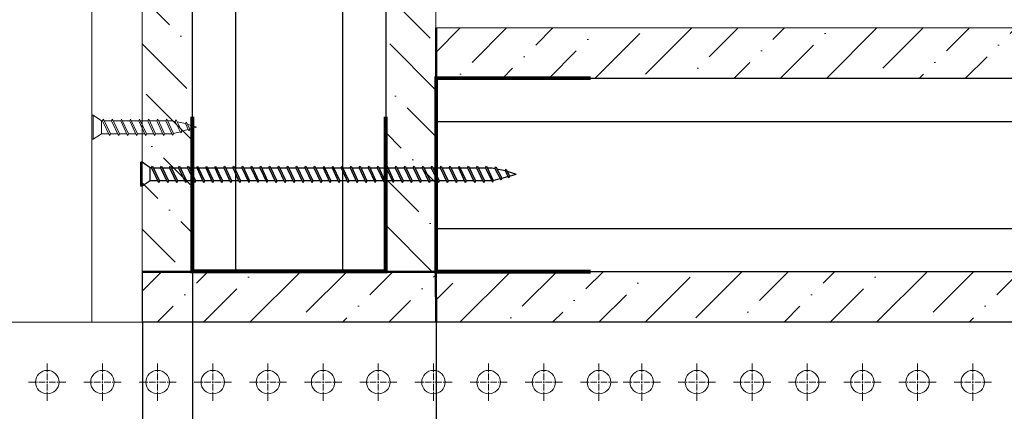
# Model space of a CAD drawing. Header units: millimetres. Extents: x 2030 to 80923, y 1212 to 50318.
# Tile 18 of 25: x 63306 to 68148, y 39248 to 41172. Entities that reach past the tile are written whole.
import ezdxf

# ---------------------------------------------------------------- set-up
doc = ezdxf.new("R2010")
doc.units = ezdxf.units.MM
doc.linetypes.add('CENTER', pattern=[50.8, 31.75, -6.35, 6.35, -6.35])
doc.layers.add('01_Техстронг Плита', color=32, linetype='Continuous', lineweight=9)
doc.layers.add('Расходные материалы', color=252, linetype='Continuous', lineweight=9)
doc.layers.add('Анкеры и саморезы', color=7, linetype='Continuous', lineweight=9, true_color=0x000000)
doc.layers.add('Размеры и выноски', color=7, linetype='Continuous', lineweight=9, true_color=0x000000)
doc.layers.add('профиль', color=7, linetype='Continuous', true_color=0x000000)
doc.styles.add('ISOCPEUR', font='isocpeur.ttf')
doc.dimstyles.new('ISO-25', dxfattribs={"dimtxt": 2.5, "dimasz": 2.5, "dimexe": 1.25, "dimexo": 0.625, "dimtad": 1, "dimtxsty": 'Standard', "dimcen": 2.5, "dimadec": 0, "dimazin": 0, "dimtfac": 1, "dimtmove": 0, "dimatfit": 3, "dimfxl": 1, "dimarcsym": 0})

# ---------------------------------------------------------------- blocks, each defined once
blk = doc.blocks.new('_Oblique')
at = {"color": 0, "linetype": 'ByBlock', "lineweight": -2}
blk.add_line((-0.5, -0.5), (0.5, 0.5), dxfattribs=at)
blk = doc.blocks.new('*D206')
at = {"layer": 'Defpoints', "color": 0, "transparency": 16777216}
for p in [(70603, 39687.2), (63909.4, 37981.7), (70603, 35428.1)]:
    blk.add_point(p, dxfattribs=at)
at = {"layer": 'Размеры и выноски', "color": 0, "lineweight": -2, "transparency": 16777216}
for p, q in [((70603, 39686.6), (70603, 35426.8)), ((63909.4, 37981.1), (63909.4, 35426.8)), ((63909.4, 35428.1), (70603, 35428.1))]:
    blk.add_line(p, q, dxfattribs=at)
at = {"layer": 'Размеры и выноски', "color": 0, "lineweight": -2, "transparency": 16777216, "xscale": 2.5, "yscale": 2.5, "zscale": 2.5, "rotation": 180}
blk.add_blockref('_Oblique', (63909.4, 35428.1), dxfattribs=at)
at = {"layer": 'Размеры и выноски', "color": 0, "lineweight": -2, "transparency": 16777216, "xscale": 2.5, "yscale": 2.5, "zscale": 2.5}
blk.add_blockref('_Oblique', (70603, 35428.1), dxfattribs=at)
at = {"layer": 'Размеры и выноски', "color": 0, "transparency": 16777216, "insert": (67256.2, 35641.6), "char_height": 250, "attachment_point": 5, "style": 'ISOCPEUR'}
blk.add_mtext('{\\H1.70293x;L}', dxfattribs=at)
blk = doc.blocks.new('*D207')
at = {"layer": 'Defpoints', "color": 0, "transparency": 16777216}
for p in [(65353.8, 40101.8), (63909.4, 37981.7), (65353.8, 37063.6)]:
    blk.add_point(p, dxfattribs=at)
at = {"layer": 'Размеры и выноски', "color": 0, "lineweight": -2, "transparency": 16777216}
for p, q in [((65353.8, 40101.2), (65353.8, 37062.4)), ((63909.4, 37981.1), (63909.4, 37062.4)), ((63909.4, 37063.6), (65353.8, 37063.6))]:
    blk.add_line(p, q, dxfattribs=at)
at = {"layer": 'Размеры и выноски', "color": 0, "lineweight": -2, "transparency": 16777216, "xscale": 2.5, "yscale": 2.5, "zscale": 2.5, "rotation": 180}
blk.add_blockref('_Oblique', (63909.4, 37063.6), dxfattribs=at)
at = {"layer": 'Размеры и выноски', "color": 0, "lineweight": -2, "transparency": 16777216, "xscale": 2.5, "yscale": 2.5, "zscale": 2.5}
blk.add_blockref('_Oblique', (65353.8, 37063.6), dxfattribs=at)
at = {"layer": 'Размеры и выноски', "color": 0, "transparency": 16777216, "insert": (64631.6, 37277.1), "char_height": 250, "attachment_point": 5, "style": 'ISOCPEUR'}
blk.add_mtext('{\\H1.70293x;75}', dxfattribs=at)
blk = doc.blocks.new('*D208')
at = {"layer": 'Defpoints', "color": 0, "transparency": 16777216}
for p in [(64156.2, 39934.2), (63909.4, 39686.6), (64156.2, 37912.3)]:
    blk.add_point(p, dxfattribs=at)
at = {"layer": 'Размеры и выноски', "color": 0, "lineweight": -2, "transparency": 16777216}
for p, q in [((64156.2, 39933.5), (64156.2, 37911.1)), ((63909.4, 39686), (63909.4, 37911.1)), ((63909.4, 37912.3), (62391.4, 37912.3)), ((64156.2, 37912.3), (63909.4, 37912.3)), ((64156.2, 37912.3), (64158.7, 37912.3))]:
    blk.add_line(p, q, dxfattribs=at)
at = {"layer": 'Размеры и выноски', "color": 0, "lineweight": -2, "transparency": 16777216, "xscale": 2.5, "yscale": 2.5, "zscale": 2.5}
blk.add_blockref('_Oblique', (63909.4, 37912.3), dxfattribs=at)
at = {"layer": 'Размеры и выноски', "color": 0, "lineweight": -2, "transparency": 16777216, "xscale": 2.5, "yscale": 2.5, "zscale": 2.5, "rotation": 180}
blk.add_blockref('_Oblique', (64156.2, 37912.3), dxfattribs=at)
at = {"layer": 'Размеры и выноски', "color": 0, "transparency": 16777216, "insert": (62828.4, 38168.4), "char_height": 250, "attachment_point": 5, "style": 'ISOCPEUR'}
blk.add_mtext('{\\H1.70293x;12,5}', dxfattribs=at)
blk = doc.blocks.new('Саморез 4.2Х90')
at = {"color": 7}
for p, q in [((-8.6, 245.3), (-0.1, 268.8)), ((4.6, 251.4), (-0.1, 268.8)), ((-19.6, 216.2), (10.1, 231.2)), ((-14.3, 218.9), (-9.5, 240.6)), ((-13.7, 243), (4.6, 251.4)), ((-9.5, 240.6), (-13.7, 243)), ((-9.5, 240.6), (8.8, 249)), ((4.6, 251.4), (8.8, 249)), ((10.1, 231.2), (5.6, 247.6)), ((10.1, 231.2), (14.3, 228.8)), ((-21.1, 192), (16.1, 209.5)), ((-15.5, 213.8), (-19.6, 216.2)), ((-17, 207), (-15.5, 213.8)), ((-17, 189.6), (20.3, 207.1)), ((-15.5, 213.8), (14.3, 228.8)), ((16, 209.4), (11.2, 227.3)), ((16.1, 209.5), (20.3, 207.1)), ((-17, 189.6), (-21.1, 192)), ((-21.1, 168.7), (16.7, 186.5)), ((-17, 166.3), (20.9, 184.1)), ((16.7, 186.5), (20.9, 184.1)), ((-17, 166.3), (-21.1, 168.7)), ((-21.1, 145.4), (16.7, 163.2)), ((-17, 143), (20.9, 160.8)), ((16.7, 163.2), (20.9, 160.8)), ((-17, 143), (-21.1, 145.4)), ((-21.1, 122), (16.7, 139.8)), ((-17, 119.6), (20.9, 137.4)), ((16.7, 139.8), (20.9, 137.4)), ((-17, 119.6), (-21.1, 122)), ((-21.1, 98.7), (16.7, 116.5)), ((-17, 96.3), (20.9, 114.1)), ((16.7, 116.5), (20.9, 114.1)), ((-17, 96.3), (-21.1, 98.7)), ((-21.1, 75.4), (16.7, 93.2)), ((-17, 73), (20.9, 90.8)), ((16.7, 93.2), (20.9, 90.8)), ((-17, 73), (-21.1, 75.4)), ((-21.1, 52), (16.7, 69.8)), ((-17, 49.6), (-21.1, 52)), ((-17, 49.6), (20.9, 67.4)), ((16.7, 69.8), (20.9, 67.4)), ((-21.1, 28.7), (16.7, 46.5)), ((-17, 26.3), (-21.1, 28.7)), ((-17, 26.3), (20.9, 44.1)), ((16.7, 46.5), (20.9, 44.1)), ((-17, 23), (-31.1, 2)), ((30.8, 2), (-31.1, 2)), ((-31.1, 2), (-31.1, -1.2)), ((16.7, 23), (-17, 23)), ((16.7, 23), (30.8, 2)), ((30.8, 2), (30.8, -1.2)), ((30.8, -1.2), (-31.1, -1.2))]:
    blk.add_line(p, q, dxfattribs=at)
for points in [[(-17, 194), (-17, 207)], [(16.7, 205.4), (16.7, 186.5)], [(-17, 170.7), (-17, 189.6)], [(16.7, 182.1), (16.7, 163.2)], [(-17, 147.3), (-17, 166.3)], [(16.7, 158.8), (16.7, 139.8)], [(-17, 124), (-17, 143)], [(16.7, 135.5), (16.7, 116.5)], [(-17, 100.7), (-17, 119.6)], [(16.7, 112.1), (16.7, 93.2)], [(-17, 77.3), (-17, 96.3)], [(16.7, 88.8), (16.7, 69.8)], [(-17, 54), (-17, 73)], [(16.7, 65.5), (16.7, 46.5)], [(-17, 30.7), (-17, 49.6)], [(16.7, 42.1), (16.7, 23.2)], [(16.7, 42.1), (16.7, 23.2)]]:
    blk.add_lwpolyline(points, dxfattribs=at)
blk.add_lwpolyline([(-17, 26.3), (-17, 23)])

msp = doc.modelspace()

# ---------------------------------------------------------------- hatches: boundary and pattern name
at = {"layer": '01_Техстронг Плита', "ltscale": 4}
h = msp.add_hatch(dxfattribs=at)
h.set_pattern_fill('ANSI36', color=32, scale=50.701569, angle=-270, style=0)
h.set_pattern_definition([(135, (405014.17, -160499.4), (-313.02774, 85.3712), [402.44371, -80.48874, 0, -80.48874])])
h.paths.add_polyline_path([(63908.078, 42083.008), (64154.861, 42083.008), (64154.861, 39934.16), (63908.078, 39934.16)])
h = msp.add_hatch(dxfattribs=at)
h.set_pattern_fill('ANSI36', color=32, scale=50.701569, angle=-270, style=0)
h.set_pattern_definition([(135, (406211.89, -160252.62), (-313.02774, 85.3712), [402.44371, -80.48874, 0, -80.48874])])
h.paths.add_polyline_path([(65105.797, 42083.033), (65352.58, 42083.033), (65352.58, 39934.16), (65105.797, 39934.16)])
h = msp.add_hatch(dxfattribs=at)
h.set_pattern_fill('ANSI36', color=32, scale=50.701569, angle=-180, style=0)
h.set_pattern_definition([(225, (267689.33, 381991.19), (-85.3712, -313.02774), [402.44371, -80.48874, 0, -80.48874])])
h.paths.add_polyline_path([(65353.677, 40885.096), (65353.677, 41131.879), (69157.419, 41131.879), (69157.419, 40885.096)])
h = msp.add_hatch(dxfattribs=at)
h.set_pattern_fill('ANSI36', color=32, scale=50.701569, angle=-180, style=0)
h.set_pattern_definition([(225, (258479.38, 380793.47), (-85.3712, -313.02774), [402.44371, -80.48874, 0, -80.48874])])
h.paths.add_polyline_path([(63909.394, 39687.377), (63909.394, 39934.16), (65353.701, 39934.16), (65353.701, 39687.377)])
h = msp.add_hatch(dxfattribs=at)
h.set_pattern_fill('ANSI36', color=32, scale=50.701569, angle=-180, style=0)
h.set_pattern_definition([(225, (267936.11, 380793.47), (-85.3712, -313.02774), [402.44371, -80.48874, 0, -80.48874])])
h.paths.add_polyline_path([(65353.701, 39687.377), (65353.701, 39934.16), (69158.735, 39934.16), (69158.735, 39687.377)])

# ---------------------------------------------------------------- linework, layer by layer
at = {"color": 7}
for p, q in [((63901.95, 40353.812), (63901.95, 40471.554)), ((63908.036, 40471.554), (63901.95, 40471.554)), ((63908.036, 40353.812), (63908.036, 40471.554)), ((63947.975, 40444.698), (63908.036, 40471.554)), ((63947.975, 40380.668), (63947.975, 40444.698)), ((63954.288, 40444.698), (63958.863, 40452.622)), ((63954.288, 40444.698), (63988.144, 40372.744)), ((63958.863, 40452.622), (63992.72, 40380.668)), ((63998.665, 40444.698), (64003.24, 40452.622)), ((63998.665, 40444.698), (64032.521, 40372.744)), ((64003.24, 40452.622), (64037.097, 40380.668)), ((64043.042, 40444.698), (64047.617, 40452.622)), ((64043.042, 40444.698), (64076.898, 40372.744)), ((64047.617, 40452.622), (64081.474, 40380.668)), ((64087.419, 40444.698), (64091.994, 40452.622)), ((64087.419, 40444.698), (64121.275, 40372.744)), ((64091.994, 40452.622), (64125.851, 40380.668)), ((64131.796, 40444.698), (64136.371, 40452.622)), ((64131.796, 40444.698), (64165.652, 40372.744)), ((64136.371, 40452.622), (64170.228, 40380.668)), ((64176.173, 40444.698), (64180.748, 40452.622)), ((64176.173, 40444.698), (64210.029, 40372.744)), ((64180.748, 40452.622), (64214.605, 40380.668)), ((64220.55, 40444.698), (64225.125, 40452.622)), ((64220.55, 40444.698), (64254.406, 40372.744)), ((64225.125, 40452.622), (64258.982, 40380.668)), ((64264.927, 40444.698), (64269.502, 40452.622)), ((64264.927, 40444.698), (64298.783, 40372.744)), ((64269.502, 40452.622), (64303.359, 40380.668)), ((64309.304, 40444.698), (64313.879, 40452.622)), ((64309.304, 40444.698), (64343.16, 40372.744)), ((64313.879, 40452.622), (64347.736, 40380.668)), ((64353.681, 40444.698), (64358.256, 40452.622)), ((64353.681, 40444.698), (64387.537, 40372.744)), ((64358.256, 40452.622), (64392.113, 40380.668)), ((64398.058, 40444.698), (64402.633, 40452.622)), ((64398.058, 40444.698), (64431.914, 40372.744)), ((64402.633, 40452.622), (64436.49, 40380.668)), ((64442.435, 40444.698), (64447.01, 40452.622)), ((64442.435, 40444.698), (64476.291, 40372.744)), ((64447.01, 40452.622), (64480.867, 40380.668)), ((64486.812, 40444.698), (64491.387, 40452.622)), ((64486.812, 40444.698), (64520.668, 40372.744)), ((64491.387, 40452.622), (64525.244, 40380.668)), ((64531.189, 40444.698), (64535.764, 40452.622)), ((64531.189, 40444.698), (64565.045, 40372.744)), ((64535.764, 40452.622), (64569.621, 40380.668)), ((64575.566, 40444.698), (64580.141, 40452.622)), ((64575.566, 40444.698), (64609.422, 40372.744)), ((64580.141, 40452.622), (64613.997, 40380.668)), ((64619.943, 40444.698), (64624.518, 40452.622)), ((64619.943, 40444.698), (64653.799, 40372.744)), ((64624.518, 40452.622), (64658.374, 40380.668)), ((64664.32, 40444.698), (64668.895, 40452.622)), ((64664.32, 40444.698), (64698.176, 40372.744)), ((64668.895, 40452.622), (64702.751, 40380.668)), ((64708.697, 40444.698), (64713.272, 40452.622)), ((64708.697, 40444.698), (64742.553, 40372.744)), ((64713.272, 40452.622), (64747.128, 40380.668)), ((64753.074, 40444.698), (64757.649, 40452.622)), ((64753.074, 40444.698), (64786.93, 40372.744)), ((64757.649, 40452.622), (64791.505, 40380.668)), ((64797.451, 40444.698), (64802.026, 40452.622)), ((64797.451, 40444.698), (64831.307, 40372.744)), ((64802.026, 40452.622), (64835.882, 40380.668)), ((64841.828, 40444.698), (64846.403, 40452.622)), ((64841.828, 40444.698), (64875.684, 40372.744)), ((64846.403, 40452.622), (64880.259, 40380.668)), ((64886.205, 40444.698), (64890.78, 40452.622)), ((64886.205, 40444.698), (64920.061, 40372.744)), ((64890.78, 40452.622), (64924.636, 40380.668)), ((64930.582, 40444.698), (64935.157, 40452.622)), ((64930.582, 40444.698), (64964.438, 40372.744)), ((64935.157, 40452.622), (64969.013, 40380.668)), ((64974.959, 40444.698), (64979.534, 40452.622)), ((64974.959, 40444.698), (65008.815, 40372.744)), ((64979.534, 40452.622), (65013.39, 40380.668)), ((65019.336, 40444.698), (65023.911, 40452.622)), ((65019.336, 40444.698), (65053.192, 40372.744)), ((65023.911, 40452.622), (65057.767, 40380.668)), ((65063.713, 40444.698), (65068.288, 40452.622)), ((65063.713, 40444.698), (65097.569, 40372.744)), ((65068.288, 40452.622), (65102.144, 40380.668)), ((65108.09, 40444.698), (65112.665, 40452.622)), ((65108.09, 40444.698), (65141.946, 40372.744)), ((65112.665, 40452.622), (65146.521, 40380.668)), ((65152.467, 40444.698), (65157.042, 40452.622)), ((65152.467, 40444.698), (65186.323, 40372.744)), ((65157.042, 40452.622), (65190.898, 40380.668)), ((65196.844, 40444.698), (65201.419, 40452.622)), ((65196.844, 40444.698), (65230.7, 40372.744)), ((65201.419, 40452.622), (65235.275, 40380.668)), ((65241.221, 40444.698), (65245.796, 40452.622)), ((65241.221, 40444.698), (65275.077, 40372.744)), ((65245.796, 40452.622), (65279.652, 40380.668)), ((65285.598, 40444.698), (65290.173, 40452.622)), ((65285.598, 40444.698), (65319.454, 40372.744)), ((65290.173, 40452.622), (65324.029, 40380.668)), ((65329.975, 40444.698), (65334.55, 40452.622)), ((65329.975, 40444.698), (65363.831, 40372.744)), ((65334.55, 40452.622), (65368.406, 40380.668)), ((65374.352, 40444.698), (65378.927, 40452.622)), ((65374.352, 40444.698), (65408.208, 40372.744)), ((65378.927, 40452.622), (65412.783, 40380.668)), ((65418.729, 40444.698), (65423.304, 40452.622)), ((65418.729, 40444.698), (65452.585, 40372.744)), ((65423.304, 40452.622), (65457.16, 40380.668)), ((65463.106, 40444.698), (65467.681, 40452.622)), ((65463.106, 40444.698), (65496.962, 40372.744)), ((65467.681, 40452.622), (65501.537, 40380.668)), ((65508.311, 40444.698), (65512.887, 40452.622)), ((65508.311, 40444.698), (65542.168, 40372.744)), ((65512.887, 40452.622), (65546.743, 40380.668)), ((65552.688, 40444.698), (65557.264, 40452.622)), ((65552.688, 40444.698), (65586.545, 40372.744)), ((65557.264, 40452.622), (65591.12, 40380.668)), ((65597.065, 40444.698), (65601.641, 40452.622)), ((65597.065, 40444.698), (65630.303, 40373.816)), ((65601.641, 40452.622), (65634.878, 40381.741)), ((65630.04, 40444.698), (65643.116, 40441.799)), ((65643.116, 40441.799), (65647.691, 40449.723)), ((65643.116, 40441.799), (65671.603, 40385.309)), ((65647.691, 40449.723), (65676.179, 40393.234)), ((65652.766, 40439.659), (65694.007, 40430.517)), ((65694.007, 40430.517), (65698.582, 40438.441)), ((65698.582, 40438.441), (65714.552, 40403.684)), ((65634.776, 40381.958), (65668.642, 40391.181)), ((65676.179, 40393.234), (65671.603, 40385.309)), ((65676.179, 40393.234), (65707.249, 40401.695)), ((65694.007, 40430.517), (65709.976, 40395.76)), ((65703.053, 40428.711), (65747.594, 40412.683)), ((65714.552, 40403.684), (65709.976, 40395.76)), ((65714.552, 40403.684), (65747.594, 40412.683)), ((63908.036, 40353.812), (63901.95, 40353.812)), ((63947.975, 40380.668), (63908.036, 40353.812)), ((63992.72, 40380.668), (63988.144, 40372.744)), ((64037.097, 40380.668), (64032.521, 40372.744)), ((64081.474, 40380.668), (64076.898, 40372.744)), ((64125.851, 40380.668), (64121.275, 40372.744)), ((64170.228, 40380.668), (64165.652, 40372.744)), ((64214.605, 40380.668), (64210.029, 40372.744)), ((64258.982, 40380.668), (64254.406, 40372.744)), ((64303.359, 40380.668), (64298.783, 40372.744)), ((64347.736, 40380.668), (64343.16, 40372.744)), ((64392.113, 40380.668), (64387.537, 40372.744)), ((64436.49, 40380.668), (64431.914, 40372.744)), ((64480.867, 40380.668), (64476.291, 40372.744)), ((64525.244, 40380.668), (64520.668, 40372.744)), ((64569.621, 40380.668), (64565.045, 40372.744)), ((64613.997, 40380.668), (64609.422, 40372.744)), ((64658.374, 40380.668), (64653.799, 40372.744)), ((64702.751, 40380.668), (64698.176, 40372.744)), ((64747.128, 40380.668), (64742.553, 40372.744)), ((64791.505, 40380.668), (64786.93, 40372.744)), ((64835.882, 40380.668), (64831.307, 40372.744)), ((64880.259, 40380.668), (64875.684, 40372.744)), ((64924.636, 40380.668), (64920.061, 40372.744)), ((64969.013, 40380.668), (64964.438, 40372.744)), ((65013.39, 40380.668), (65008.815, 40372.744)), ((65057.767, 40380.668), (65053.192, 40372.744)), ((65102.144, 40380.668), (65097.569, 40372.744)), ((65146.521, 40380.668), (65141.946, 40372.744)), ((65190.898, 40380.668), (65186.323, 40372.744)), ((65235.275, 40380.668), (65230.7, 40372.744)), ((65279.652, 40380.668), (65275.077, 40372.744)), ((65324.029, 40380.668), (65319.454, 40372.744)), ((65368.406, 40380.668), (65363.831, 40372.744)), ((65412.783, 40380.668), (65408.208, 40372.744)), ((65457.16, 40380.668), (65452.585, 40372.744)), ((65501.537, 40380.668), (65496.962, 40372.744)), ((65546.743, 40380.668), (65542.168, 40372.744)), ((65591.12, 40380.668), (65586.545, 40372.744)), ((65634.878, 40381.741), (65630.303, 40373.816))]:
    msp.add_line(p, q, dxfattribs=at)
at = {"color": 7, "lineweight": 50}
for points in [[(65353.701, 40885.096), (65353.677, 41131.879)], [(65353.773, 39686.602), (65352.58, 39934.16)]]:
    msp.add_lwpolyline(points, dxfattribs=at)
at = {"color": 7, "lineweight": 50, "const_width": 19.019}
for points in [[(66114.645, 39934.16), (65353.896, 39934.16), (65353.896, 40885.096), (66114.645, 40885.096)], [(65105.797, 40696.2), (65105.797, 39935.451), (64154.861, 39935.451), (64154.861, 40696.2)]]:
    msp.add_lwpolyline(points, dxfattribs=at)
msp.add_lwpolyline([(63954.288, 40444.698), (63947.975, 40444.698)])
at = {"color": 7}
for points in [[(63962.592, 40444.698), (63998.665, 40444.698)], [(64006.969, 40444.698), (64043.042, 40444.698)], [(64051.346, 40444.698), (64087.419, 40444.698)], [(64095.723, 40444.698), (64131.796, 40444.698)], [(64140.1, 40444.698), (64176.173, 40444.698)], [(64184.477, 40444.698), (64220.55, 40444.698)], [(64228.854, 40444.698), (64264.927, 40444.698)], [(64273.231, 40444.698), (64309.304, 40444.698)], [(64317.608, 40444.698), (64353.681, 40444.698)], [(64361.985, 40444.698), (64398.058, 40444.698)], [(64406.362, 40444.698), (64442.435, 40444.698)], [(64450.739, 40444.698), (64486.812, 40444.698)], [(64495.116, 40444.698), (64531.189, 40444.698)], [(64539.493, 40444.698), (64575.566, 40444.698)], [(64583.87, 40444.698), (64619.943, 40444.698)], [(64628.247, 40444.698), (64664.32, 40444.698)], [(64672.624, 40444.698), (64708.697, 40444.698)], [(64717.001, 40444.698), (64753.074, 40444.698)], [(64761.378, 40444.698), (64797.451, 40444.698)], [(64805.755, 40444.698), (64841.828, 40444.698)], [(64850.132, 40444.698), (64886.205, 40444.698)], [(64894.509, 40444.698), (64930.582, 40444.698)], [(64938.886, 40444.698), (64974.959, 40444.698)], [(64983.263, 40444.698), (65019.336, 40444.698)], [(65027.64, 40444.698), (65063.713, 40444.698)], [(65072.017, 40444.698), (65108.09, 40444.698)], [(65116.394, 40444.698), (65152.467, 40444.698)], [(65160.771, 40444.698), (65196.844, 40444.698)], [(65205.148, 40444.698), (65241.221, 40444.698)], [(65249.525, 40444.698), (65285.598, 40444.698)], [(65293.902, 40444.698), (65329.975, 40444.698)], [(65338.279, 40444.698), (65374.352, 40444.698)], [(65382.656, 40444.698), (65418.729, 40444.698)], [(65427.033, 40444.698), (65463.106, 40444.698)], [(65471.41, 40444.698), (65507.483, 40444.698)], [(65516.615, 40444.698), (65552.688, 40444.698)], [(65560.992, 40444.698), (65597.065, 40444.698)], [(65605.357, 40444.698), (65630.04, 40444.698)], [(63984.416, 40380.668), (63948.343, 40380.668)], [(63984.416, 40380.668), (63948.343, 40380.668)], [(64028.793, 40380.668), (63992.72, 40380.668)], [(64073.17, 40380.668), (64037.097, 40380.668)], [(64117.547, 40380.668), (64081.474, 40380.668)], [(64161.924, 40380.668), (64125.851, 40380.668)], [(64206.301, 40380.668), (64170.228, 40380.668)], [(64250.678, 40380.668), (64214.605, 40380.668)], [(64295.055, 40380.668), (64258.982, 40380.668)], [(64339.432, 40380.668), (64303.359, 40380.668)], [(64383.809, 40380.668), (64347.736, 40380.668)], [(64428.186, 40380.668), (64392.113, 40380.668)], [(64472.563, 40380.668), (64436.49, 40380.668)], [(64516.94, 40380.668), (64480.867, 40380.668)], [(64561.317, 40380.668), (64525.244, 40380.668)], [(64605.694, 40380.668), (64569.621, 40380.668)], [(64650.071, 40380.668), (64613.997, 40380.668)], [(64694.448, 40380.668), (64658.374, 40380.668)], [(64738.825, 40380.668), (64702.751, 40380.668)], [(64783.202, 40380.668), (64747.128, 40380.668)], [(64827.579, 40380.668), (64791.505, 40380.668)], [(64871.956, 40380.668), (64835.882, 40380.668)], [(64916.333, 40380.668), (64880.259, 40380.668)], [(64960.71, 40380.668), (64924.636, 40380.668)], [(65005.087, 40380.668), (64969.013, 40380.668)], [(65049.464, 40380.668), (65013.39, 40380.668)], [(65093.841, 40380.668), (65057.767, 40380.668)], [(65138.218, 40380.668), (65102.144, 40380.668)], [(65182.595, 40380.668), (65146.521, 40380.668)], [(65226.972, 40380.668), (65190.898, 40380.668)], [(65271.349, 40380.668), (65235.275, 40380.668)], [(65315.726, 40380.668), (65279.652, 40380.668)], [(65360.103, 40380.668), (65324.029, 40380.668)], [(65404.479, 40380.668), (65368.406, 40380.668)], [(65448.856, 40380.668), (65412.783, 40380.668)], [(65493.233, 40380.668), (65457.16, 40380.668)], [(65537.61, 40380.668), (65501.537, 40380.668)], [(65582.816, 40380.668), (65546.743, 40380.668)], [(65627.09, 40380.668), (65591.12, 40380.668)]]:
    msp.add_lwpolyline(points, dxfattribs=at)
at = {"color": 1, "lineweight": 50}
for points in [[(63908.078, 39934.16), (64154.861, 39934.16)], [(65105.797, 39934.16), (65353.773, 39934.16)]]:
    msp.add_lwpolyline(points, dxfattribs=at)
at = {"layer": '01_Техстронг Плита', "color": 5, "ltscale": 4}
msp.add_lwpolyline([(63908.078, 39686.577), (63661.295, 39686.577), (63661.295, 43773.218), (63908.078, 43773.218)], close=True, dxfattribs=at)
at = {"layer": '01_Техстронг Плита', "color": 32, "ltscale": 4}
for points in [[(63908.078, 42083.008), (64154.861, 42083.008), (64154.861, 39934.16), (63908.078, 39934.16)], [(65105.797, 42083.033), (65352.58, 42083.033), (65352.58, 39934.16), (65105.797, 39934.16)], [(65353.677, 40885.096), (65353.677, 41131.879), (69157.419, 41131.879), (69157.419, 40885.096)], [(63909.394, 39687.377), (63909.394, 39934.16), (65353.701, 39934.16), (65353.701, 39687.377)], [(65353.701, 39687.377), (65353.701, 39934.16), (69158.735, 39934.16), (69158.735, 39687.377)]]:
    msp.add_lwpolyline(points, close=True, dxfattribs=at)
at = {"layer": 'профиль', "color": 7, "ltscale": 4}
for points in [[(65105.797, 39934.16), (64154.861, 39934.16), (64154.861, 42083.156), (65105.797, 42083.008)], [(69157.419, 40885.096), (69157.419, 39934.16), (65353.554, 39934.16), (65353.701, 40885.096)]]:
    msp.add_lwpolyline(points, close=True, dxfattribs=at)
at = {"layer": 'профиль'}
for points in [[(64367.737, 42083.452), (64367.737, 39934.16)], [(64892.787, 42083.452), (64892.787, 39934.16)], [(65353.258, 40672.086), (69157.419, 40672.086)], [(65353.258, 40147.036), (69157.419, 40147.036)]]:
    msp.add_lwpolyline(points, dxfattribs=at)
at = {"layer": 'Расходные материалы', "color": 253, "linetype": 'Continuous'}
msp.add_line((62472.164, 39686.602), (72485.852, 39686.602), dxfattribs=at)
at = {"layer": 'Расходные материалы', "color": 253, "linetype": 'CENTER'}
for p, q in [((63441.425, 39299.947), (63441.425, 39483.1)), ((63441.425, 39299.947), (63441.425, 39483.1)), ((63441.425, 39299.947), (63441.425, 39483.1)), ((63712.762, 39299.947), (63712.762, 39483.1)), ((63712.762, 39299.947), (63712.762, 39483.1)), ((63984.098, 39299.947), (63984.098, 39483.1)), ((63984.098, 39299.947), (63984.098, 39483.1)), ((63984.098, 39299.947), (63984.098, 39483.1)), ((64255.434, 39299.947), (64255.434, 39483.1)), ((64255.434, 39299.947), (64255.434, 39483.1)), ((64255.434, 39299.947), (64255.434, 39483.1)), ((64526.771, 39299.947), (64526.771, 39483.1)), ((64526.771, 39299.947), (64526.771, 39483.1)), ((64798.107, 39299.947), (64798.107, 39483.1)), ((64798.107, 39299.947), (64798.107, 39483.1)), ((64798.107, 39299.947), (64798.107, 39483.1)), ((65069.443, 39299.947), (65069.443, 39483.1)), ((65069.443, 39299.947), (65069.443, 39483.1)), ((65340.78, 39299.947), (65340.78, 39483.1)), ((65340.78, 39299.947), (65340.78, 39483.1)), ((65340.78, 39299.947), (65340.78, 39483.1)), ((65612.116, 39299.947), (65612.116, 39483.1)), ((65612.116, 39299.947), (65612.116, 39483.1)), ((65883.453, 39299.947), (65883.453, 39483.1)), ((65883.453, 39299.947), (65883.453, 39483.1)), ((65883.453, 39299.947), (65883.453, 39483.1)), ((66154.789, 39299.947), (66154.789, 39483.1)), ((66154.789, 39299.947), (66154.789, 39483.1)), ((66365.002, 39299.947), (66365.002, 39483.1)), ((66365.002, 39299.947), (66365.002, 39483.1)), ((66636.338, 39299.947), (66636.338, 39483.1)), ((66636.338, 39299.947), (66636.338, 39483.1)), ((66636.338, 39299.947), (66636.338, 39483.1)), ((66907.674, 39299.947), (66907.674, 39483.1)), ((66907.674, 39299.947), (66907.674, 39483.1)), ((66907.674, 39299.947), (66907.674, 39483.1)), ((67179.011, 39299.947), (67179.011, 39483.1)), ((67179.011, 39299.947), (67179.011, 39483.1)), ((67179.011, 39299.947), (67179.011, 39483.1)), ((67450.347, 39299.947), (67450.347, 39483.1)), ((67450.347, 39299.947), (67450.347, 39483.1)), ((67721.684, 39299.947), (67721.684, 39483.1)), ((67721.684, 39299.947), (67721.684, 39483.1)), ((67721.684, 39299.947), (67721.684, 39483.1)), ((67993.02, 39299.947), (67993.02, 39483.1)), ((67993.02, 39299.947), (67993.02, 39483.1)), ((63533.001, 39391.524), (63349.849, 39391.524)), ((63533.001, 39391.524), (63349.849, 39391.524)), ((63533.001, 39391.524), (63349.849, 39391.524)), ((63804.338, 39391.524), (63621.186, 39391.524)), ((63804.338, 39391.524), (63621.186, 39391.524)), ((64075.674, 39391.524), (63892.522, 39391.524)), ((64075.674, 39391.524), (63892.522, 39391.524)), ((64075.674, 39391.524), (63892.522, 39391.524)), ((64347.01, 39391.524), (64163.858, 39391.524)), ((64347.01, 39391.524), (64163.858, 39391.524)), ((64347.01, 39391.524), (64163.858, 39391.524)), ((64618.347, 39391.524), (64435.195, 39391.524)), ((64618.347, 39391.524), (64435.195, 39391.524)), ((64889.683, 39391.524), (64706.531, 39391.524)), ((64889.683, 39391.524), (64706.531, 39391.524)), ((64889.683, 39391.524), (64706.531, 39391.524)), ((65161.02, 39391.524), (64977.867, 39391.524)), ((65161.02, 39391.524), (64977.867, 39391.524)), ((65432.356, 39391.524), (65249.204, 39391.524)), ((65432.356, 39391.524), (65249.204, 39391.524)), ((65432.356, 39391.524), (65249.204, 39391.524)), ((65703.692, 39391.524), (65520.54, 39391.524)), ((65703.692, 39391.524), (65520.54, 39391.524)), ((65975.029, 39391.524), (65791.877, 39391.524)), ((65975.029, 39391.524), (65791.877, 39391.524)), ((65975.029, 39391.524), (65791.877, 39391.524)), ((66246.365, 39391.524), (66063.213, 39391.524)), ((66246.365, 39391.524), (66063.213, 39391.524)), ((66273.426, 39391.524), (66456.578, 39391.524)), ((66273.426, 39391.524), (66456.578, 39391.524)), ((66544.762, 39391.524), (66727.914, 39391.524)), ((66544.762, 39391.524), (66727.914, 39391.524)), ((66544.762, 39391.524), (66727.914, 39391.524)), ((66816.098, 39391.524), (66999.25, 39391.524)), ((66816.098, 39391.524), (66999.25, 39391.524)), ((66816.098, 39391.524), (66999.25, 39391.524)), ((67087.435, 39391.524), (67270.587, 39391.524)), ((67087.435, 39391.524), (67270.587, 39391.524)), ((67087.435, 39391.524), (67270.587, 39391.524)), ((67358.771, 39391.524), (67541.923, 39391.524)), ((67358.771, 39391.524), (67541.923, 39391.524)), ((67630.108, 39391.524), (67813.26, 39391.524)), ((67630.108, 39391.524), (67813.26, 39391.524)), ((67630.108, 39391.524), (67813.26, 39391.524)), ((67901.444, 39391.524), (68084.596, 39391.524)), ((67901.444, 39391.524), (68084.596, 39391.524))]:
    msp.add_line(p, q, dxfattribs=at)
at = {"layer": 'Расходные материалы', "color": 253, "linetype": 'Continuous'}
for centre in [(63441.425, 39391.524), (63441.425, 39391.524), (63441.425, 39391.524), (63712.762, 39391.524), (63712.762, 39391.524), (63984.098, 39391.524), (63984.098, 39391.524), (63984.098, 39391.524), (64255.434, 39391.524), (64255.434, 39391.524), (64255.434, 39391.524), (64526.771, 39391.524), (64526.771, 39391.524), (64798.107, 39391.524), (64798.107, 39391.524), (64798.107, 39391.524), (65069.443, 39391.524), (65069.443, 39391.524), (65340.78, 39391.524), (65340.78, 39391.524), (65340.78, 39391.524), (65612.116, 39391.524), (65612.116, 39391.524), (65883.453, 39391.524), (65883.453, 39391.524), (65883.453, 39391.524), (66154.789, 39391.524), (66154.789, 39391.524), (66365.002, 39391.524), (66365.002, 39391.524), (66636.338, 39391.524), (66636.338, 39391.524), (66636.338, 39391.524), (66907.674, 39391.524), (66907.674, 39391.524), (66907.674, 39391.524), (67179.011, 39391.524), (67179.011, 39391.524), (67179.011, 39391.524), (67450.347, 39391.524), (67450.347, 39391.524), (67721.684, 39391.524), (67721.684, 39391.524), (67721.684, 39391.524), (67993.02, 39391.524), (67993.02, 39391.524)]:
    msp.add_circle(centre, 57.659, dxfattribs=at)

# ---------------------------------------------------------------- block references
at = {"layer": 'Анкеры и саморезы', "xscale": 1.901871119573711, "yscale": 1.901871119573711, "zscale": 1.901871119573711, "rotation": 270}
msp.add_blockref('Саморез 4.2Х90', (63663.639, 40643.356), dxfattribs=at)

# ---------------------------------------------------------------- dimensions: what is measured, and where the dimension line sits
at = {"layer": 'Размеры и выноски'}
for base, p1, p2, text, override, picture, middle in [((65353.773, 37063.61), (63909.394, 37981.715), (65353.773, 40101.797), '{\\H1.70293x;75}', {"dimscale": 1, "dimtxt": 250, "dimtxsty": 'ISOCPEUR', "dimblk1": 'Oblique', "dimblk2": 'Oblique', "dimsah": 1, "dimatfit": 0}, '*D207', (64631.583, 37063.61)), ((64156.177, 37912.323), (63909.394, 39686.602), (64156.177, 39934.16), '{\\H1.70293x;12,5}', {"dimtxt": 250, "dimtxsty": 'ISOCPEUR', "dimblk1": 'Oblique', "dimblk2": 'Oblique', "dimsah": 1, "dimatfit": 0}, '*D208', (62828.386, 37912.323)), ((70603.042, 35428.081), (63909.394, 37981.715), (70603.042, 39687.183), '{\\H1.70293x;L}', {"dimscale": 1, "dimtxt": 250, "dimtxsty": 'ISOCPEUR', "dimblk1": 'Oblique', "dimblk2": 'Oblique', "dimsah": 1, "dimatfit": 0}, '*D206', (67256.218, 35428.081))]:
    dim = msp.add_linear_dim(base=base, p1=p1, p2=p2, text=text, dimstyle='ISO-25', override=override, dxfattribs=at)
    dim.commit()
    dim.dimension.update_dxf_attribs({"geometry": picture, "text_midpoint": middle, "dimtype": 160})

doc.saveas('drawing.dxf')
